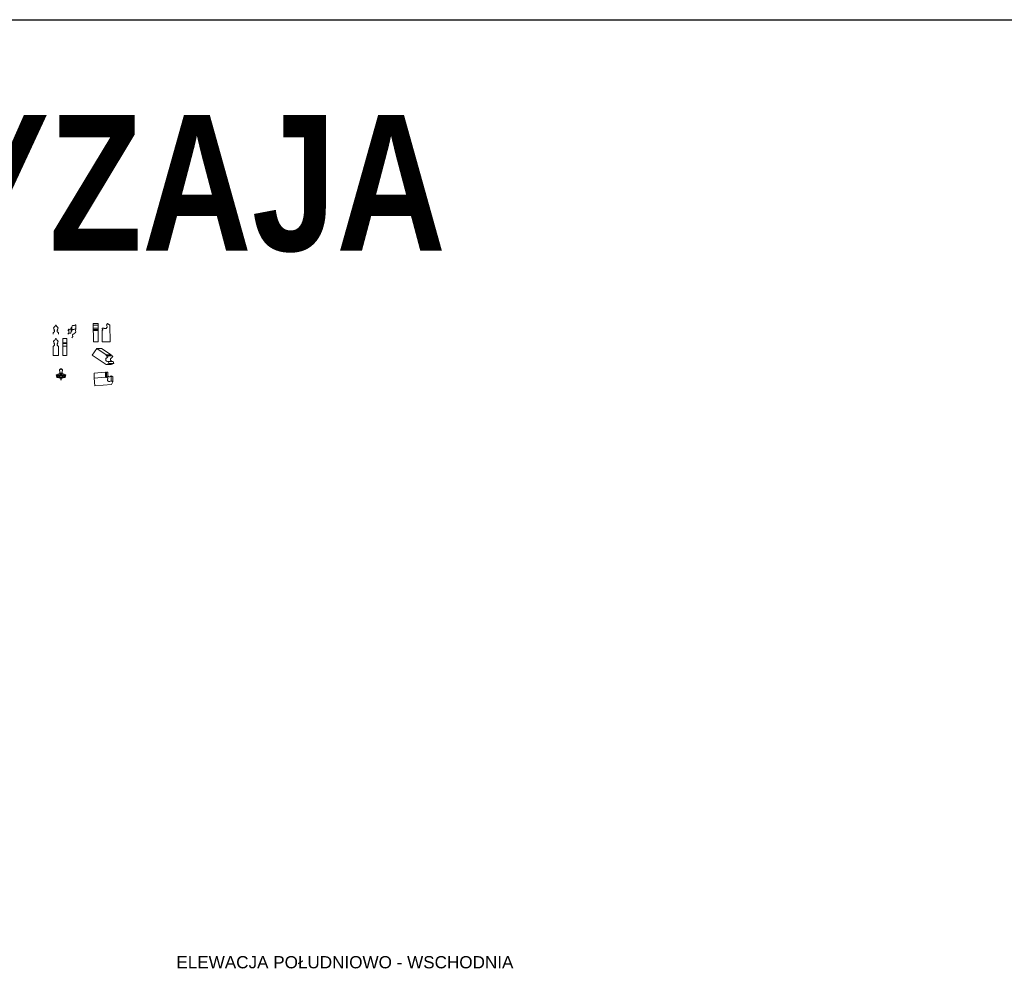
# Model space of a CAD drawing. Header units: millimetres. Extents: x -37887 to 94344, y -69777 to 116976.
# Tile 156 of 205: x 6957 to 22168, y 75792 to 90528. Entities that reach past the tile are written whole.
import ezdxf

# ---------------------------------------------------------------- set-up
doc = ezdxf.new("R2010")
doc.units = ezdxf.units.MM
doc.linetypes.add('ACAD_ISO02W100', pattern=[15, 12, -3])
for name, color, linetype, lineweight in [('01_inwentaryzacja', 8, 'Continuous', 9), ('02_odbudowa', 7, 'Continuous', 30), ('AR_Opis pomieszczeń', 5, 'Continuous', 15)]:
    doc.layers.add(name, color=color, linetype=linetype, lineweight=lineweight)
doc.styles.add('Arial Condensed', font='arial.ttf', dxfattribs={"width": 0.8})
doc.styles.get("Standard").update_dxf_attribs({"font": 'arial.ttf'})

msp = doc.modelspace()

# ---------------------------------------------------------------- linework, layer by layer
at = {"layer": '01_inwentaryzacja'}
for p, q in [((7823.8, 85747.5), (7823.8, 85807.5)), ((8092.9, 85832.7), (8167.9, 85833.4)), ((8092.9, 85832.7), (8095.3, 85547.8)), ((8093.1, 85807.5), (8168.1, 85808.1)), ((8167.9, 85833.4), (8170.3, 85548.4)), ((8295.8, 85809.2), (8313.8, 85834.7)), ((8313.8, 85834.7), (8351.5, 85808.2)), ((8351.5, 85808.2), (8353.7, 85550)), ((7473.1, 85690.1), (7473.1, 85666.7)), ((7491.8, 85742.9), (7485.6, 85734.6)), ((7537.9, 85742.9), (7544.1, 85734.6)), ((7556.5, 85690.1), (7556.5, 85666.7)), ((7714.4, 85744.7), (7699.4, 85726.7)), ((7714.4, 85684.7), (7699.4, 85666.7)), ((7714.4, 85684.7), (7714.4, 85744.7)), ((7762.4, 85773.4), (7752.4, 85771)), ((7752.4, 85711), (7752.4, 85771)), ((7762.4, 85713.4), (7752.4, 85711)), ((7761.9, 85721.7), (7761.9, 85781.7)), ((7797.9, 85683.9), (7797.4, 85673.6)), ((8093.5, 85761), (8168.5, 85761.6)), ((8093.7, 85740.6), (8168.7, 85741.2)), ((8093.8, 85724.9), (8168.8, 85725.6)), ((8229.9, 85726.1), (8231.5, 85548.9)), ((7491.8, 85533.4), (7485.6, 85525.2)), ((7537.9, 85533.4), (7544.1, 85525.2)), ((7623.6, 85599.9), (7683.6, 85599.9)), ((7623.6, 85599.9), (7623.6, 85457.2)), ((7623.6, 85533.4), (7683.6, 85533.4)), ((7623.6, 85525.2), (7683.6, 85525.2)), ((7683.6, 85599.9), (7683.6, 85457.2)), ((7778.5, 85631.4), (7763.5, 85613.4)), ((8095.3, 85547.8), (8170.3, 85548.4)), ((8231.5, 85548.9), (8353.7, 85550)), ((7473.1, 85480.7), (7473.1, 85457.2)), ((7556.5, 85480.7), (7556.5, 85457.2)), ((7623.6, 85480.7), (7683.6, 85480.7)), ((8145.8, 85445.1), (8078.3, 85343.2)), ((8293.5, 85200.5), (8078.3, 85343.2)), ((8293.5, 85347.2), (8145.8, 85445.1)), ((8145.8, 85445.1), (8220.8, 85445.1)), ((8368.5, 85347.2), (8220.8, 85445.1)), ((8293.5, 85347.2), (8368.5, 85347.2)), ((8308.8, 85335.8), (8383.8, 85335.8)), ((8336.5, 85216.9), (8293.5, 85200.5)), ((8293.5, 85200.5), (8368.5, 85200.5)), ((8325.5, 85246.1), (8336.5, 85216.9)), ((8325.5, 85246.1), (8400.5, 85246.1)), ((8336.5, 85216.9), (8411.5, 85216.9)), ((8411.5, 85216.9), (8368.5, 85200.5)), ((8400.5, 85246.1), (8411.5, 85216.9)), ((8281.9, 85081.1), (8105.6, 85064.2)), ((8105.6, 84989.2), (8105.6, 85064.2)), ((8281.9, 85006.1), (8281.9, 85081.1)), ((8298.1, 85001.2), (8298.1, 85076.2)), ((8319.3, 85068.5), (8318, 85068.5)), ((8319.3, 84993.5), (8319.3, 85068.5)), ((8281.9, 85006.1), (8105.6, 84989.2)), ((8105.6, 84989.2), (8117.3, 84867.5)), ((8374.3, 84892.2), (8117.3, 84867.5)), ((8370.5, 84947.8), (8370.5, 85022.8)), ((8370.5, 85022.8), (8397.4, 85007)), ((8370.5, 84947.8), (8397.4, 84932)), ((8397.4, 84932), (8374.3, 84892.2)), ((8397.4, 84932), (8397.4, 85007))]:
    msp.add_line(p, q, dxfattribs=at)
at = {"layer": '01_inwentaryzacja', "linetype": 'ACAD_ISO02W100', "ltscale": 0.5}
for p, q in [((7473.1, 85457.2), (7473.1, 85336.7)), ((7473.1, 85336.7), (7556.5, 85336.7)), ((7556.5, 85336.7), (7556.5, 85457.2)), ((7623.6, 85457.2), (7623.6, 85336.7)), ((7623.6, 85336.7), (7683.6, 85336.7)), ((7683.6, 85336.7), (7683.6, 85457.2))]:
    msp.add_line(p, q, dxfattribs=at)
at = {"layer": '01_inwentaryzacja'}
for points, knots in [([(7514.8, 85809.3), (7514.2, 85809.2), (7512.7, 85808.9), (7510.9, 85805.9), (7506.2, 85797), (7499.2, 85783.4), (7486.6, 85775.4), (7481.7, 85767.3), (7479.6, 85755.7), (7486.7, 85747.6), (7491.8, 85742.9)], [0, 0, 0, 0, 1.8797655, 4.2446623, 9.744544, 33.0862718, 48.2015065, 52.9415764, 61.3578633, 81.4850762, 81.4850762, 81.4850762, 81.4850762]), ([(7514.8, 85809.3), (7515.5, 85809.2), (7516.9, 85808.9), (7518.7, 85805.9), (7523.4, 85797), (7530.5, 85783.4), (7543.1, 85775.4), (7547.9, 85767.3), (7550.1, 85755.7), (7542.9, 85747.6), (7537.9, 85742.9)], [0, 0, 0, 0, 1.8797655, 4.2446623, 9.744544, 33.0862718, 48.2015065, 52.9415764, 61.3578633, 81.4850762, 81.4850762, 81.4850762, 81.4850762]), ([(7822.6, 85809.7), (7822.1, 85810), (7820.8, 85810.7), (7817.5, 85809.6), (7808.1, 85805.7), (7794, 85799.8), (7779.3, 85801.7), (7770.3, 85798.5), (7761.2, 85791), (7761.6, 85780.2), (7762.4, 85773.4)], [0, 0, 0, 0, 1.8797655, 4.2446623, 9.744544, 33.0862718, 48.2015065, 52.9415764, 61.3578633, 81.4850762, 81.4850762, 81.4850762, 81.4850762]), ([(7822.6, 85809.7), (7823, 85809.2), (7823.8, 85808.3), (7823.8, 85807.2), (7823.8, 85806.8)], [0, 0, 0, 0, 1.8797655, 3.2438179, 3.2438179, 3.2438179, 3.2438179]), ([(8240.7, 85742), (8239.8, 85741.9), (8237.3, 85741.4), (8233.4, 85742.4), (8230.2, 85745.4), (8229.2, 85750.9), (8231.9, 85757.4), (8238.3, 85761.7), (8246.2, 85762.9), (8255.7, 85758.9), (8264.5, 85756.1), (8274.7, 85753.8), (8285.1, 85753.8), (8295.7, 85760.2), (8304.1, 85770.1), (8310.1, 85788.4), (8300.6, 85801.4), (8295.8, 85809.2)], [0, 0, 0, 0, 190.7174523, 521.4474543, 775.1575053, 1048.279828, 1612.0475372, 2115.4723675, 2573.8993827, 3197.4694025, 4181.3714173, 4473.7056981, 5353.7664904, 6220.2023844, 6926.1727102, 8008.8985923, 9884.5904503, 9884.5904503, 9884.5904503, 9884.5904503]), ([(7485.6, 85734.6), (7486.8, 85733.2), (7491.5, 85728), (7496.5, 85714.5), (7488.3, 85697.9), (7478, 85692.2), (7473.1, 85690.1)], [0, 0, 0, 0, 5.6856483, 21.007332, 39.7142331, 55.5127751, 55.5127751, 55.5127751, 55.5127751]), ([(7544.1, 85734.6), (7542.8, 85733.2), (7538.1, 85728), (7533.2, 85714.5), (7541.4, 85697.9), (7551.7, 85692.2), (7556.5, 85690.1)], [0, 0, 0, 0, 5.6856483, 21.007332, 39.7142331, 55.5127751, 55.5127751, 55.5127751, 55.5127751]), ([(7752.4, 85771), (7752.5, 85769.1), (7752.7, 85762.1), (7747.9, 85748.6), (7731, 85741), (7719.4, 85743.2), (7714.4, 85744.7)], [0, 0, 0, 0, 5.6856483, 21.007332, 39.7142331, 55.5127751, 55.5127751, 55.5127751, 55.5127751]), ([(7752.4, 85711), (7752.5, 85709.1), (7752.7, 85702.1), (7747.9, 85688.6), (7731, 85681), (7719.4, 85683.2), (7714.4, 85684.7)], [0, 0, 0, 0, 5.6856483, 21.007332, 39.7142331, 55.5127751, 55.5127751, 55.5127751, 55.5127751]), ([(7822.6, 85749.7), (7822.1, 85750), (7820.8, 85750.7), (7817.5, 85749.6), (7808.1, 85745.7), (7794, 85739.8), (7779.3, 85741.7), (7770.3, 85738.5), (7761.2, 85731), (7761.6, 85720.2), (7762.4, 85713.4)], [0, 0, 0, 0, 1.8797655, 4.2446623, 9.744544, 33.0862718, 48.2015065, 52.9415764, 61.3578633, 81.4850762, 81.4850762, 81.4850762, 81.4850762]), ([(7797.4, 85673.6), (7795.5, 85673.3), (7788.6, 85672.3), (7776.1, 85665.1), (7771.9, 85647), (7776.1, 85636.1), (7778.5, 85631.4)], [0, 0, 0, 0, 5.6856483, 21.007332, 39.7142331, 55.5127751, 55.5127751, 55.5127751, 55.5127751]), ([(7822.6, 85749.7), (7823, 85749.2), (7824, 85748.1), (7823.5, 85744.6), (7821.3, 85734.7), (7818.1, 85719.8), (7822.7, 85705.6), (7821.2, 85696.2), (7815.5, 85685.9), (7804.8, 85684.3), (7797.9, 85683.9)], [0, 0, 0, 0, 1.8797655, 4.2446623, 9.744544, 33.0862718, 48.2015065, 52.9415764, 61.3578633, 81.4850762, 81.4850762, 81.4850762, 81.4850762]), ([(8240.7, 85742), (8240.7, 85740.7), (8240.7, 85737.1), (8237.2, 85730.9), (8232.9, 85727.4), (8229.9, 85726.1)], [0, 0, 0, 0, 277.8872387, 731.4514254, 1390.0511412, 1390.0511412, 1390.0511412, 1390.0511412]), ([(7485.6, 85525.2), (7486.8, 85523.8), (7491.5, 85518.6), (7496.5, 85505.1), (7488.3, 85488.5), (7478, 85482.8), (7473.1, 85480.7)], [0, 0, 0, 0, 5.6856483, 21.007332, 39.7142331, 55.5127751, 55.5127751, 55.5127751, 55.5127751]), ([(7514.8, 85599.9), (7514.2, 85599.7), (7512.7, 85599.5), (7510.9, 85596.5), (7506.2, 85587.5), (7499.2, 85574), (7486.6, 85566), (7481.7, 85557.8), (7479.6, 85546.3), (7486.7, 85538.2), (7491.8, 85533.4)], [0, 0, 0, 0, 1.8797655, 4.2446623, 9.744544, 33.0862718, 48.2015065, 52.9415764, 61.3578633, 81.4850762, 81.4850762, 81.4850762, 81.4850762]), ([(7514.8, 85599.9), (7515.5, 85599.7), (7516.9, 85599.5), (7518.7, 85596.5), (7523.4, 85587.5), (7530.5, 85574), (7543.1, 85566), (7547.9, 85557.8), (7550.1, 85546.3), (7542.9, 85538.2), (7537.9, 85533.4)], [0, 0, 0, 0, 1.8797655, 4.2446623, 9.744544, 33.0862718, 48.2015065, 52.9415764, 61.3578633, 81.4850762, 81.4850762, 81.4850762, 81.4850762]), ([(7544.1, 85525.2), (7542.8, 85523.8), (7538.1, 85518.6), (7533.2, 85505.1), (7541.4, 85488.5), (7551.7, 85482.8), (7556.5, 85480.7)], [0, 0, 0, 0, 5.6856483, 21.007332, 39.7142331, 55.5127751, 55.5127751, 55.5127751, 55.5127751]), ([(8300.7, 85329.4), (8301, 85330.2), (8302.1, 85332.6), (8305.1, 85335.2), (8309.3, 85336.2), (8314.4, 85333.9), (8318.3, 85328.1), (8318.3, 85320.3), (8314.8, 85313.1), (8306.2, 85307.4), (8299, 85301.8), (8291.4, 85294.5), (8285.6, 85286), (8284.9, 85273.6), (8288.4, 85261.1), (8300.2, 85245.9), (8316.3, 85246.5), (8325.5, 85246.1)], [0, 0, 0, 0, 190.7174523, 521.4474543, 775.1575053, 1048.279828, 1612.0475372, 2115.4723675, 2573.8993827, 3197.4694025, 4181.3714173, 4473.7056981, 5353.7664904, 6220.2023844, 6926.1727102, 8008.8985923, 9884.5904503, 9884.5904503, 9884.5904503, 9884.5904503]), ([(8300.7, 85329.4), (8299.5, 85330.1), (8296.5, 85332.1), (8293.4, 85338.5), (8292.9, 85344), (8293.5, 85347.2)], [0, 0, 0, 0, 277.8872387, 731.4514254, 1390.0511412, 1390.0511412, 1390.0511412, 1390.0511412]), ([(8383.7, 85335.8), (8383.8, 85335.8), (8385.3, 85335.8), (8389.4, 85333.9), (8393.3, 85328.1), (8393.3, 85320.3), (8389.8, 85313.1), (8381.2, 85307.4), (8374, 85301.8), (8366.4, 85294.5), (8360.6, 85286), (8359.9, 85273.6), (8363.4, 85261.1), (8375.2, 85245.9), (8391.3, 85246.5), (8400.5, 85246.1)], [739.4144196, 739.4144196, 739.4144196, 739.4144196, 775.1575053, 1048.279828, 1612.0475372, 2115.4723675, 2573.8993827, 3197.4694025, 4181.3714173, 4473.7056981, 5353.7664904, 6220.2023844, 6926.1727102, 8008.8985923, 9884.5904503, 9884.5904503, 9884.5904503, 9884.5904503]), ([(8369.9, 85335.8), (8369.6, 85336.4), (8368.3, 85340.1), (8367.9, 85344), (8368.5, 85347.2)], [603.031321, 603.031321, 603.031321, 603.031321, 731.4514254, 1390.0511412, 1390.0511412, 1390.0511412, 1390.0511412]), ([(7535.7, 85018.6), (7535.1, 85019.3), (7533.6, 85021), (7530.1, 85022.2), (7526.4, 85024.1), (7523.1, 85027.5), (7524.4, 85030.6), (7523.8, 85032.5), (7522.3, 85033.4), (7522.1, 85035.1), (7521.4, 85036.4), (7521.7, 85037.6), (7521.8, 85038.6), (7522.5, 85039.8), (7524.3, 85039), (7526, 85039.3), (7527.9, 85039.9), (7530, 85039.7), (7531.9, 85040), (7533.4, 85038.8), (7532.5, 85036.8), (7532.1, 85035.1), (7531, 85033.2), (7530.9, 85031), (7531.2, 85029.3), (7531.1, 85028.1), (7532, 85028.1), (7531.6, 85029.5), (7531.8, 85030.8), (7531.6, 85032.6), (7532.2, 85034.5), (7533.4, 85036.3), (7533.4, 85038.1), (7533.5, 85039.3), (7532.9, 85040.1), (7533.6, 85041.4), (7535.5, 85042.2), (7538.1, 85042.3), (7540.6, 85042.1), (7542.6, 85041.5), (7543.9, 85041.3), (7544.8, 85040.3), (7544.2, 85038.5), (7542.9, 85036.2), (7542.6, 85032.4), (7542.5, 85028.3), (7544.8, 85025.3), (7545.9, 85023.2), (7547.1, 85022.1), (7545.2, 85019.9), (7544.3, 85018.3), (7544.1, 85016.9)], [0, 0, 0, 0, 5.3458474, 13.4637964, 21.0604896, 31.3043798, 37.068535, 39.0081211, 42.9866054, 46.4535753, 49.0532277, 51.2864572, 53.53869, 54.9503883, 59.1317833, 62.5374443, 65.4155828, 71.1793174, 74.8527678, 76.7119954, 81.187274, 85.7781003, 87.532297, 94.1324961, 98.0629488, 99.1408669, 99.9261059, 102.0216563, 104.7669841, 108.9500516, 112.2183925, 117.1315165, 120.9427771, 123.168979, 124.0460774, 126.6308628, 130.212618, 136.0113539, 142.084485, 145.4588004, 148.1992673, 150.0634542, 152.7151487, 158.5869768, 166.6716259, 174.6963907, 182.2117108, 188.5089383, 188.8800946, 192.1188569, 201.0585858, 201.0585858, 201.0585858, 201.0585858]), ([(7579.6, 85051.6), (7578.4, 85052.1), (7576.5, 85053), (7577.1, 85055.5), (7577, 85057.4), (7575.2, 85057.9), (7573.2, 85057.4), (7572.2, 85055.5), (7569.6, 85055.1), (7570.4, 85051.6), (7566.6, 85053.6), (7564, 85053.5), (7561.3, 85053.1), (7559.4, 85052.2), (7557.3, 85052.7), (7555, 85049.9), (7554.9, 85047.5), (7553.4, 85045.3), (7552, 85046.8), (7550.9, 85047.9), (7548.4, 85048.8), (7546.3, 85046.9), (7544.9, 85044.3), (7545.8, 85042.4), (7545.7, 85040.8), (7545, 85040.6), (7544.5, 85040.5)], [0, 0, 0, 0, 6.5172176, 11.0214752, 13.5927117, 17.0386981, 20.1895283, 25.4495728, 28.9507053, 33.2621108, 38.9094252, 45.1869249, 51.2941884, 54.6212733, 57.4158906, 63.1604356, 72.3957573, 73.8724124, 75.9341196, 81.5024889, 85.1280468, 90.5241105, 96.505671, 101.1232516, 102.8822345, 105.2325374, 105.2325374, 105.2325374, 105.2325374]), ([(7594.7, 85125.3), (7591.1, 85125.2), (7584.5, 85124.9), (7577, 85121.3), (7571.7, 85118.2), (7569.2, 85114.2), (7568.6, 85109.2), (7572.1, 85105.3), (7575.7, 85102.3), (7578.6, 85096.7), (7577.1, 85081.4), (7576.8, 85067.9), (7575.4, 85057.7)], [0, 0, 0, 0, 21.4092959, 38.8039885, 49.5110072, 57.4806691, 66.7076234, 77.4106307, 86.7123849, 94.8486397, 114.1669648, 176.3088739, 176.3088739, 176.3088739, 176.3088739]), ([(7594.7, 85133.2), (7592.7, 85133.3), (7589.2, 85133.4), (7584.6, 85131.1), (7581.8, 85127.4), (7581.5, 85124.5), (7581.4, 85123.2)], [0, 0, 0, 0, 11.8587264, 20.4903573, 30.2249945, 37.8540998, 37.8540998, 37.8540998, 37.8540998]), ([(7594.7, 85133.2), (7596.7, 85133.3), (7600.2, 85133.4), (7604.8, 85131.1), (7607.6, 85127.4), (7607.9, 85124.5), (7608.1, 85123.2)], [0, 0, 0, 0, 11.8587264, 20.4903573, 30.2249945, 37.8540998, 37.8540998, 37.8540998, 37.8540998]), ([(7594.7, 85125.3), (7598.3, 85125.2), (7604.9, 85124.9), (7612.4, 85121.3), (7617.7, 85118.2), (7620.2, 85114.2), (7620.8, 85109.2), (7617.3, 85105.3), (7613.7, 85102.3), (7610.8, 85096.7), (7612.3, 85081.4), (7612.6, 85067.9), (7614, 85057.7)], [0, 0, 0, 0, 21.4092959, 38.8039885, 49.5110072, 57.4806691, 66.7076234, 77.4106307, 86.7123849, 94.8486397, 114.1669648, 176.3088739, 176.3088739, 176.3088739, 176.3088739]), ([(7609.8, 85051.6), (7611, 85052.1), (7613, 85053), (7612.3, 85055.5), (7612.5, 85057.4), (7614.2, 85057.9), (7616.2, 85057.4), (7617.2, 85055.5), (7619.8, 85055.1), (7619, 85051.6), (7622.8, 85053.6), (7625.5, 85053.5), (7628.1, 85053.1), (7630, 85052.2), (7632.1, 85052.7), (7634.4, 85049.9), (7634.5, 85047.5), (7636, 85045.3), (7637.4, 85046.8), (7638.5, 85047.9), (7641.1, 85048.8), (7643.1, 85046.9), (7644.5, 85044.3), (7643.6, 85042.4), (7643.7, 85040.8), (7644.4, 85040.6), (7644.9, 85040.5)], [0, 0, 0, 0, 6.5172176, 11.0214752, 13.5927117, 17.0386981, 20.1895283, 25.4495728, 28.9507053, 33.2621108, 38.9094252, 45.1869249, 51.2941884, 54.6212733, 57.4158906, 63.1604356, 72.3957573, 73.8724124, 75.9341196, 81.5024889, 85.1280468, 90.5241105, 96.505671, 101.1232516, 102.8822345, 105.2325374, 105.2325374, 105.2325374, 105.2325374]), ([(7653.7, 85018.6), (7654.3, 85019.3), (7655.8, 85021), (7659.3, 85022.2), (7663, 85024.1), (7666.3, 85027.5), (7665, 85030.6), (7665.6, 85032.5), (7667.1, 85033.4), (7667.3, 85035.1), (7668, 85036.4), (7667.7, 85037.6), (7667.7, 85038.6), (7666.9, 85039.8), (7665.1, 85039), (7663.4, 85039.3), (7661.5, 85039.9), (7659.4, 85039.7), (7657.5, 85040), (7656, 85038.8), (7656.9, 85036.8), (7657.3, 85035.1), (7658.4, 85033.2), (7658.5, 85031), (7658.3, 85029.3), (7658.3, 85028.1), (7657.4, 85028.1), (7657.8, 85029.5), (7657.6, 85030.8), (7657.8, 85032.6), (7657.2, 85034.5), (7656, 85036.3), (7656.1, 85038.1), (7655.9, 85039.3), (7656.5, 85040.1), (7655.8, 85041.4), (7653.9, 85042.2), (7651.3, 85042.3), (7648.8, 85042.1), (7646.8, 85041.5), (7645.5, 85041.3), (7644.6, 85040.3), (7645.2, 85038.5), (7646.6, 85036.2), (7646.8, 85032.4), (7646.9, 85028.3), (7644.6, 85025.3), (7643.5, 85023.2), (7642.3, 85022.1), (7644.2, 85019.9), (7645.1, 85018.3), (7645.3, 85016.9)], [0, 0, 0, 0, 5.3458474, 13.4637964, 21.0604896, 31.3043798, 37.068535, 39.0081211, 42.9866054, 46.4535753, 49.0532277, 51.2864572, 53.53869, 54.9503883, 59.1317833, 62.5374443, 65.4155828, 71.1793174, 74.8527678, 76.7119954, 81.187274, 85.7781003, 87.532297, 94.1324961, 98.0629488, 99.1408669, 99.9261059, 102.0216563, 104.7669841, 108.9500516, 112.2183925, 117.1315165, 120.9427771, 123.168979, 124.0460774, 126.6308628, 130.212618, 136.0113539, 142.084485, 145.4588004, 148.1992673, 150.0634542, 152.7151487, 158.5869768, 166.6716259, 174.6963907, 182.2117108, 188.5089383, 188.8800946, 192.1188569, 201.0585858, 201.0585858, 201.0585858, 201.0585858]), ([(8298.7, 85071.8), (8297.4, 85071.7), (8293.8, 85071.3), (8287.4, 85074.3), (8283.5, 85078.3), (8281.9, 85081.1)], [0, 0, 0, 0, 277.8872387, 731.4514254, 1390.0511412, 1390.0511412, 1390.0511412, 1390.0511412]), ([(8298.7, 85071.8), (8298.5, 85072.7), (8297.8, 85075.2), (8298.5, 85079.1), (8301.1, 85082.6), (8306.5, 85084), (8313.3, 85081.9), (8318.1, 85075.9), (8319.3, 85071), (8319.3, 85068.6), (8319.3, 85068.5)], [0, 0, 0, 0, 190.7174523, 521.4474543, 775.1575053, 1048.279828, 1612.0475372, 2115.4723675, 2573.8993827, 2603.2520337, 2603.2520337, 2603.2520337, 2603.2520337]), ([(7542.5, 85017.7), (7542.3, 85018.2), (7541.8, 85019.5), (7539.7, 85020.4), (7536.7, 85019.6), (7533.4, 85016.6), (7529.4, 85014.6), (7525.7, 85013), (7524.9, 85010.3), (7525.2, 85005.3), (7531.5, 85003.4), (7536.4, 85000.2), (7541.9, 84999.9), (7545.9, 85000.1), (7548.2, 85000.1)], [0, 0, 0, 0, 3.5509367, 7.8924959, 12.1744987, 21.3772516, 33.9473425, 39.9293364, 43.8852931, 49.9007945, 67.8845878, 76.1367548, 85.6497809, 99.9580622, 99.9580622, 99.9580622, 99.9580622]), ([(7539.2, 85013.4), (7538.8, 85012.7), (7537.8, 85010.6), (7538.2, 85006.9), (7541, 85002.8), (7544.3, 85001.7), (7546.5, 85001.2)], [0, 0, 0, 0, 4.9233647, 13.9993827, 20.4152116, 33.5932604, 33.5932604, 33.5932604, 33.5932604]), ([(7573, 85017.3), (7570.8, 85017.7), (7565.9, 85018.7), (7554.1, 85011.4), (7561.6, 85022.9), (7565.1, 85026.6), (7568.6, 85026.9), (7569.5, 85025.5), (7569.9, 85023.7), (7569.9, 85020.5), (7571.8, 85018.3), (7573, 85017.3)], [0, 0, 0, 0, 14.6363176, 31.5069897, 50.2883385, 61.6998032, 66.0173071, 67.9703528, 71.0014823, 76.9104146, 86.6845107, 86.6845107, 86.6845107, 86.6845107]), ([(7569.4, 84988.7), (7570.5, 84990.1), (7573, 84993.1), (7572.5, 84997.9), (7573.5, 85002.1), (7576.3, 85004.3), (7578.4, 85005.9), (7579.4, 85006.6)], [0, 0, 0, 0, 10.1326655, 22.7258727, 27.1342523, 35.5599994, 43.1087993, 43.1087993, 43.1087993, 43.1087993]), ([(7620, 84988.7), (7618.9, 84990.1), (7616.4, 84993.1), (7617, 84997.9), (7615.9, 85002.1), (7613.1, 85004.3), (7611, 85005.9), (7610, 85006.6)], [0, 0, 0, 0, 10.1326655, 22.7258727, 27.1342523, 35.5599994, 43.1087993, 43.1087993, 43.1087993, 43.1087993]), ([(7616.4, 85017.3), (7618.6, 85017.7), (7623.5, 85018.7), (7635.3, 85011.4), (7627.8, 85022.9), (7624.3, 85026.6), (7620.8, 85026.9), (7619.9, 85025.5), (7619.5, 85023.7), (7619.6, 85020.5), (7617.7, 85018.3), (7616.4, 85017.3)], [0, 0, 0, 0, 14.6363176, 31.5069897, 50.2883385, 61.6998032, 66.0173071, 67.9703528, 71.0014823, 76.9104146, 86.6845107, 86.6845107, 86.6845107, 86.6845107]), ([(7646.9, 85017.7), (7647.1, 85018.2), (7647.6, 85019.5), (7649.7, 85020.4), (7652.7, 85019.6), (7656, 85016.6), (7660, 85014.6), (7663.7, 85013), (7664.5, 85010.3), (7664.2, 85005.3), (7657.9, 85003.4), (7653, 85000.2), (7647.5, 84999.9), (7643.5, 85000.1), (7641.2, 85000.1)], [0, 0, 0, 0, 3.5509367, 7.8924959, 12.1744987, 21.3772516, 33.9473425, 39.9293364, 43.8852931, 49.9007945, 67.8845878, 76.1367548, 85.6497809, 99.9580622, 99.9580622, 99.9580622, 99.9580622]), ([(7650.2, 85013.4), (7650.6, 85012.7), (7651.6, 85010.6), (7651.2, 85006.9), (7648.4, 85002.8), (7645.1, 85001.7), (7642.9, 85001.2)], [0, 0, 0, 0, 4.9233647, 13.9993827, 20.4152116, 33.5932604, 33.5932604, 33.5932604, 33.5932604]), ([(8298.7, 84996.8), (8297.4, 84996.7), (8293.8, 84996.3), (8287.4, 84999.3), (8283.5, 85003.3), (8281.9, 85006.1)], [0, 0, 0, 0, 277.8872387, 731.4514254, 1390.0511412, 1390.0511412, 1390.0511412, 1390.0511412]), ([(8298.7, 84996.8), (8298.5, 84997.7), (8297.8, 85000.2), (8298.5, 85004.1), (8301.1, 85007.6), (8306.5, 85009), (8313.3, 85006.9), (8318.1, 85000.9), (8320, 84993.1), (8316.9, 84983.3), (8314.8, 84974.3), (8313.5, 84963.9), (8314.3, 84953.6), (8321.6, 84943.5), (8332.2, 84936.1), (8351, 84931.7), (8363.1, 84942.3), (8370.5, 84947.8)], [0, 0, 0, 0, 190.7174523, 521.4474543, 775.1575053, 1048.279828, 1612.0475372, 2115.4723675, 2573.8993827, 3197.4694025, 4181.3714173, 4473.7056981, 5353.7664904, 6220.2023844, 6926.1727102, 8008.8985923, 9884.5904503, 9884.5904503, 9884.5904503, 9884.5904503]), ([(8319.3, 85022.2), (8320.3, 85020.9), (8323.7, 85017.1), (8332.2, 85011.1), (8351, 85006.7), (8363.1, 85017.3), (8370.5, 85022.8)], [5883.4453858, 5883.4453858, 5883.4453858, 5883.4453858, 6220.2023844, 6926.1727102, 8008.8985923, 9884.5904503, 9884.5904503, 9884.5904503, 9884.5904503])]:
    msp.add_open_spline(points, degree=3, knots=knots, dxfattribs=at)
for points in [[(7593.7, 84958.1), (7591.6, 84977.7), (7588.3, 84990), (7585.9, 84995.9), (7586.2, 84996.9), (7588.9, 84997.3), (7589.4, 84997.3), (7589.4, 84999.1), (7585.3, 85004.4), (7577.2, 85007.2), (7573.6, 85008.6), (7568.8, 85011.1), (7567.4, 85013.1), (7567.4, 85015.4), (7568.9, 85016.2), (7572.1, 85016.1), (7572.7, 85016.4), (7572.8, 85017.6), (7571.9, 85019.5), (7571, 85022.1), (7572.7, 85027.7), (7576.3, 85032.6), (7581.2, 85034.7), (7580.3, 85033.2), (7579.6, 85031.5), (7579.6, 85030.6), (7580.1, 85031), (7581.2, 85032.2), (7581.9, 85033.1), (7583.2, 85035.3)], [(7583.2, 85035.3), (7582.1, 85039.8), (7581.9, 85042.8), (7579.6, 85046.1), (7579.2, 85051.1), (7581, 85054), (7581.1, 85056.6), (7581.3, 85060.2), (7582.4, 85060.2), (7583.6, 85059.1), (7585.5, 85056.6), (7585.3, 85054.7), (7585.9, 85053.2), (7587, 85051), (7587.5, 85051), (7587, 85052.2), (7586.6, 85053.5), (7586.1, 85054.7), (7586.1, 85056.5), (7587.6, 85058.6), (7590.4, 85065.2), (7591.8, 85067.2), (7594.4, 85069), (7594.7, 85069)], [(7588, 85018.1), (7585.4, 85026.1), (7583.2, 85035.3), (7583.4, 85036.5), (7593.4, 85041.4), (7594.7, 85041.3)], [(7583.9, 85030.2), (7584.5, 85026.2), (7585.2, 85023.6), (7586.4, 85020.3), (7588, 85018.1), (7588.1, 85018.1)], [(7606.1, 85035.3), (7607.2, 85039.8), (7607.3, 85042.9), (7609.7, 85046.2), (7610.1, 85051.1), (7608.3, 85054), (7608.1, 85056.6), (7608, 85060.2), (7606.9, 85060.2), (7605.7, 85059.1), (7603.7, 85056.6), (7604, 85054.7), (7603.3, 85053.2), (7602.2, 85051), (7601.8, 85051), (7602.2, 85052.2), (7602.6, 85053.5), (7603.2, 85054.7), (7603.2, 85056.5), (7601.7, 85058.6), (7598.9, 85065.2), (7597.4, 85067.2), (7594.8, 85069), (7594.5, 85069)], [(7601.3, 85018.1), (7603.9, 85026.1), (7606.1, 85035.3), (7605.9, 85036.6), (7595.8, 85041.4), (7594.6, 85041.3)], [(7595.7, 84958.1), (7597.8, 84977.7), (7601.1, 84990), (7603.5, 84995.9), (7603.2, 84996.9), (7600.5, 84997.3), (7600, 84997.3), (7600, 84999.1), (7604.1, 85004.4), (7612.2, 85007.2), (7615.8, 85008.6), (7620.6, 85011.1), (7622, 85013.1), (7622, 85015.4), (7620.5, 85016.2), (7617.3, 85016.1), (7616.7, 85016.4), (7616.6, 85017.6), (7617.5, 85019.5), (7618.4, 85022.1), (7616.7, 85027.7), (7613.1, 85032.6), (7608.3, 85034.7), (7609.1, 85033.2), (7609.8, 85031.5), (7609.8, 85030.6), (7609.3, 85031), (7608.3, 85032.2), (7607.5, 85033.1), (7606.2, 85035.3)], [(7605.3, 85030.2), (7604.7, 85026.3), (7604, 85023.7), (7602.8, 85020.4), (7601.2, 85018.1), (7601.1, 85018.1)], [(7567.9, 85026.7), (7564.8, 85027.3), (7556.5, 85026.9), (7551.3, 85024.7), (7547.8, 85022.1), (7544.9, 85016.9), (7544.1, 85016.9), (7543, 85017.5), (7541.5, 85017.7), (7540, 85017.3), (7539.2, 85014.9), (7539.8, 85010.6), (7545.9, 85001.6), (7556.2, 84998.5), (7564.9, 84998.5), (7567.5, 84995.9), (7569.2, 84989.8), (7569.4, 84988.7)], [(7621.5, 85026.7), (7624.6, 85027.3), (7632.9, 85026.9), (7638.1, 85024.7), (7641.6, 85022.1), (7644.6, 85016.9), (7645.3, 85016.9), (7646.4, 85017.5), (7647.9, 85017.7), (7649.4, 85017.3), (7650.2, 85014.9), (7649.6, 85010.6), (7643.5, 85001.6), (7633.2, 84998.5), (7624.5, 84998.5), (7622, 84995.9), (7620.2, 84989.8), (7620, 84988.7)]]:
    msp.add_spline(points, degree=3, dxfattribs=at)
at = {"layer": '02_odbudowa'}
msp.add_lwpolyline([(-10533.9, 90527.6), (72812.7, 90527.6), (72812.7, 43293.3), (-10533.9, 43293.3)], close=True, dxfattribs=at)

# ---------------------------------------------------------------- texts
at = {"layer": '02_odbudowa', "insert": (9377, 76057.4), "char_height": 189, "width": 8183.846, "attachment_point": 1}
msp.add_mtext('ELEWACJA POŁUDNIOWO - WSCHODNIA', dxfattribs=at)
at = {"layer": 'AR_Opis pomieszczeń', "color": 3, "insert": (3372.9, 87991.4), "char_height": 2520, "width": 52820.544, "attachment_point": 5, "style": 'Arial Condensed'}
msp.add_mtext('{\\fArial|b1|i0|c238|p34;\\H0.83333x;\\C256;INWENTARYZAJA}', dxfattribs=at)

doc.saveas('drawing.dxf')
